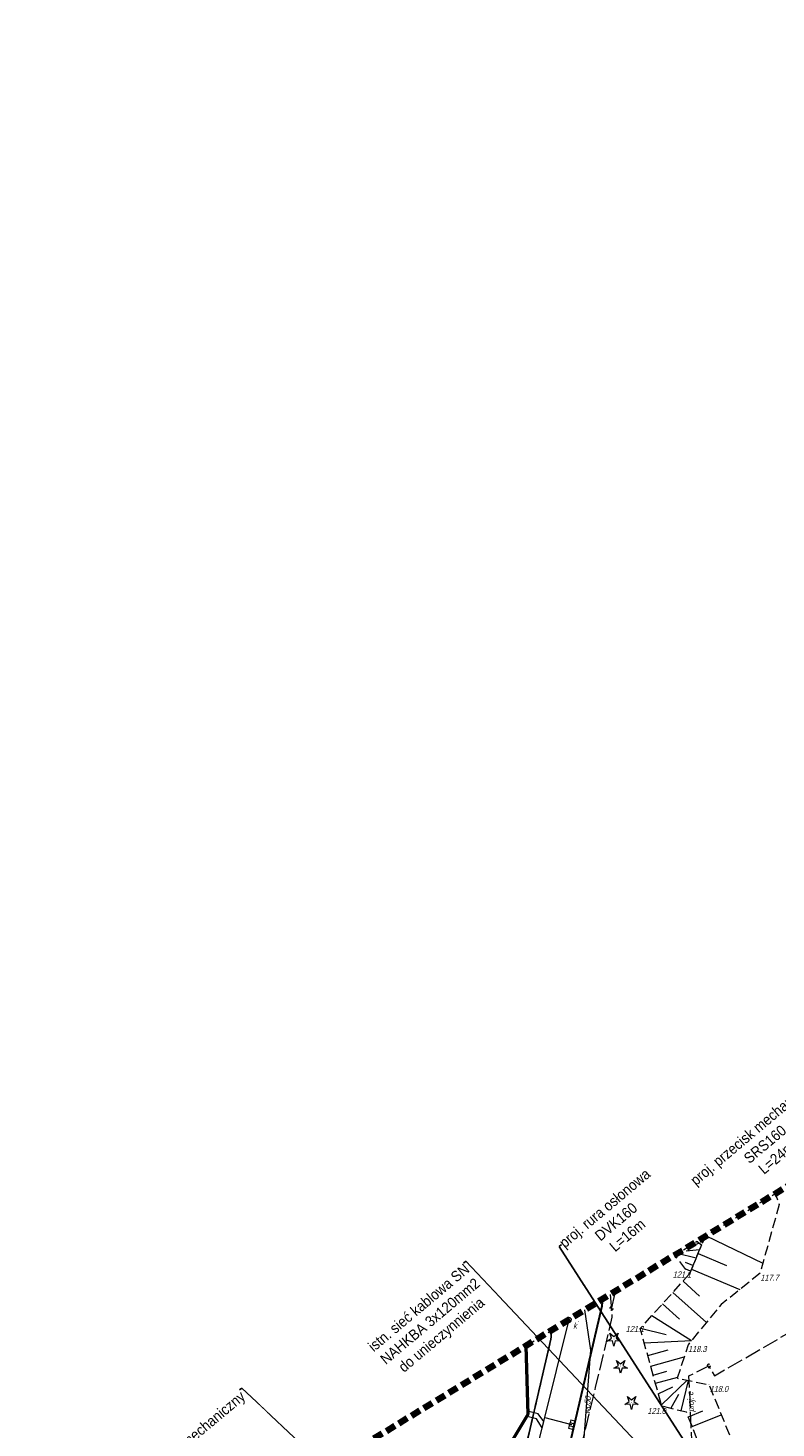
# Model space of a CAD drawing. Extents: x 7463256 to 7464485, y 5957341 to 5958260.
# Tile 225 of 256: x 7464036 to 7464128, y 5957916 to 5958088. Entities that reach past the tile are written whole.
import ezdxf
from ezdxf import colors
from ezdxf.entities.mleader import LeaderData, LeaderLine
from ezdxf.math import Vec2, Vec3

# ---------------------------------------------------------------- set-up
doc = ezdxf.new("R2010")
doc.units = 0
doc.header["$MEASUREMENT"] = 0
for name, pattern in [('1.5_0.5', [2, 1.5, -0.5]), ('4', [1.8, 1.2, -0.6]), ('mz1.0_0.5', [1.5, 1, -0.5]), ('mz1.25_0.5', [1.75, 1.25, -0.5]), ('mz2.0_0.5', [2.5, 2, -0.5])]:
    doc.linetypes.add(name, pattern=pattern)
doc.layers.get('0').update_dxf_attribs({"color": 2, "linetype": 'CONTINUOUS', "lineweight": 5})
for name, color, linetype in [('000 Inne (niezydentyfikowane)', 7, 'CONTINUOUS'), ('312-Budynek (powierzchnia)', 7, 'CONTINUOUS'), ('drzewo iglaste (punkt)', 7, 'CONTINUOUS'), ('jezdnia (powierzchnia)', 7, 'CONTINUOUS'), ('kratka ściekowa (punkt)', 7, 'CONTINUOUS'), ('krawężnik (linia)', 7, 'CONTINUOUS'), ('Obszar opracowania', 7, 'CONTINUOUS'), ('przewód elektroenergetyczny - projektowany lub w budowie (linia) - ob. projektowany', 7, 'CONTINUOUS'), ('przewód elektroenergetyczny - projektowany lub w budowie (linia) - ob. projektowany-Atr1', 7, 'CONTINUOUS'), ('przewód kanalizacyjny (linia)', 7, 'CONTINUOUS'), ('przewód wodociągowy (linia)', 7, 'CONTINUOUS'), ('przewód wodociągowy (linia)-Atr1', 7, 'CONTINUOUS'), ('Punkt budynku', 7, 'CONTINUOUS'), ('punkt o określonej wysokości (sieć kanalizacyjna)', 7, 'CONTINUOUS'), ('punkt wysokościowy naturalny', 7, 'CONTINUOUS'), ('punkt wysokościowy naturalny-Atr2', 7, 'CONTINUOUS'), ('skarpa nieumocniona (powierzchnia)', 7, 'CONTINUOUS'), ('studzienka okrągła - przewód kanalizacyjny (punkt)', 7, 'CONTINUOUS'), ('studzienka okrągła - przewód kanalizacyjny (punkt)-Atr17', 7, 'CONTINUOUS'), ('trawnik (powierzchnia)', 7, 'CONTINUOUS'), ('urządzenie techniczne projektowane lub w budowie (sieć elektroenergetyczna) - punkt - ob. projektowany', 7, 'CONTINUOUS'), ('właz okrągły - siec kanalizacyjna (punkt)', 7, 'CONTINUOUS')]:
    doc.layers.add(name, color=color, linetype=linetype)
doc.layers.add('OBMBS-21-18876-opis proj', color=1, linetype='CONTINUOUS', lineweight=18)
doc.styles.get("Standard").update_dxf_attribs({"font": 'txt', "width": 0.75})

# ---------------------------------------------------------------- blocks, each defined once
blk = doc.blocks.new('PW01')
at = {"linetype": 'Continuous', "lineweight": 13}
h = blk.add_hatch(color=0, dxfattribs=at)
edge = h.paths.add_edge_path()
edge.add_arc((0, 0), 0.045, 0, 360)
blk = doc.blocks.new('US22')
at = {"color": 0, "linetype": 'Continuous', "lineweight": 13}
blk.add_circle((0, 0), 0.25, dxfattribs=at)
blk = doc.blocks.new('US15')
at = {"color": 0, "linetype": 'Continuous', "lineweight": 13}
blk.add_circle((0, 0), 0.25, dxfattribs=at)
blk = doc.blocks.new('US05')
at = {"color": 0, "linetype": 'Continuous', "lineweight": 13}
for p, q in [((-0.525, -0.25), (-0.525, 0.25)), ((-0.525, 0.25), (-0.175, 0.25)), ((-0.175, -0.25), (-0.175, 0.25)), ((-0.175, 0.25), (0.175, 0.25)), ((0.175, -0.25), (0.175, 0.25)), ((0.175, 0.25), (0.525, 0.25)), ((0.525, -0.25), (0.525, 0.25)), ((-0.525, -0.25), (-0.175, -0.25)), ((-0.175, -0.25), (0.175, -0.25)), ((0.175, -0.25), (0.525, -0.25))]:
    blk.add_line(p, q, dxfattribs=at)
blk = doc.blocks.new('OP011')
at = {"linetype": 'Continuous', "lineweight": 13}
h = blk.add_hatch(color=0, dxfattribs=at)
edge = h.paths.add_edge_path()
edge.add_arc((0, 0), 0.05, 0, 360)
at = {"color": 0, "linetype": 'Continuous', "lineweight": 13}
for p, q in [((-0.828, -0.268), (-0.283, 0.093)), ((-0.283, 0.093), (-0.512, 0.706)), ((-0.512, 0.706), (0, 0.299)), ((0, 0.299), (0.512, 0.706)), ((0.512, 0.706), (0.283, 0.093)), ((0.283, 0.093), (0.828, -0.268)), ((-0.175, -0.24), (-0.828, -0.268)), ((0, -0.87), (-0.175, -0.24)), ((0.175, -0.24), (0, -0.87)), ((0.828, -0.268), (0.175, -0.24))]:
    blk.add_line(p, q, dxfattribs=at)
blk = doc.blocks.new('US01P')
at = {"color": 0, "linetype": 'Continuous', "lineweight": 13}
for points in [[(0.082, 0.181), (0.072, 0.186), (0.034, 0.197), (-0.006, 0.2), (-0.046, 0.194), (-0.084, 0.182), (-0.118, 0.161), (-0.148, 0.135), (-0.172, 0.103), (-0.189, 0.066), (-0.198, 0.028), (-0.2, -0.001)], [(-0.082, -0.182), (-0.061, -0.191), (-0.022, -0.199), (0.018, -0.199), (0.057, -0.192), (0.094, -0.177), (0.127, -0.155), (0.155, -0.126), (0.177, -0.093), (0.192, -0.056), (0.199, -0.016), (0.2, 0)]]:
    blk.add_lwpolyline(points, dxfattribs=at)
blk = doc.blocks.new('PUNKTBUD')
at = {"color": 0}
blk.add_circle((0, 0), 0.045, dxfattribs=at)

msp = doc.modelspace()

# ---------------------------------------------------------------- linework, layer by layer
at = {"layer": '000 Inne (niezydentyfikowane)', "color": 7, "linetype": 'Continuous', "lineweight": 13}
for p, q in [((7464127.362, 5957944.959), (7464127.47, 5957944.96)), ((7464123.283, 5957942.471), (7464123.59, 5957942.49)), ((7464118.12, 5957938.92), (7464116.55, 5957938.364)), ((7464118.97, 5957939.84), (7464125.93, 5957936.49)), ((7464117.73, 5957937.1), (7464115.38, 5957937.651)), ((7464118.14, 5957938.1), (7464116.51, 5957937.93)), ((7464117.96, 5957937.65), (7464121.45, 5957936.19)), ((7464117.34, 5957936.18), (7464116.43, 5957936.56)), ((7464117.05, 5957935.49), (7464116.45, 5957935.74)), ((7464117.16, 5957935.74), (7464123.11, 5957933.25)), ((7464116.12, 5957934.27), (7464118.14, 5957932.44)), ((7464116.92, 5957935.17), (7464116.9, 5957935.17)), ((7464114.87, 5957932.89), (7464118.98, 5957929.18)), ((7464113.6, 5957931.49), (7464115.69, 5957929.6)), ((7464112.29, 5957930.03), (7464117.15, 5957926.96)), ((7464110.9, 5957928.49), (7464114.03, 5957927.73)), ((7464111.34, 5957926.71), (7464117.15, 5957926.96)), ((7464111.78, 5957925.13), (7464114.29, 5957925.83)), ((7464112.14, 5957923.83), (7464116.26, 5957924.97)), ((7464112.45, 5957922.73), (7464114.14, 5957923.2)), ((7464112.73, 5957921.73), (7464115.46, 5957922.48)), ((7464113.46, 5957919.08), (7464116.61, 5957922.1)), ((7464115.87, 5957918.33), (7464116.79, 5957922.07)), ((7464113.08, 5957920.45), (7464114.85, 5957921.27)), ((7464114.63, 5957918.63), (7464115.62, 5957920.37)), ((7464116.77, 5957917.62), (7464118.55, 5957918.33)), ((7464117.24, 5957916.42), (7464120.82, 5957917.84))]:
    msp.add_line(p, q, dxfattribs=at)
at = {"layer": '312-Budynek (powierzchnia)', "color": 7, "linetype": 'Continuous', "lineweight": 50, "flags": 128}
for points in [[(7464096.817, 5957926.328), (7464097.05, 5957917.91)], [(7464097.05, 5957917.91), (7464092.21, 5957909.84)]]:
    msp.add_lwpolyline(points, dxfattribs=at)
at = {"layer": 'jezdnia (powierzchnia)', "color": 7, "linetype": '1.5_0.5', "lineweight": 18, "flags": 128}
for points in [[(7464056.84, 5957884.92), (7464061.78, 5957883.33), (7464062.55, 5957885.25), (7464063.39, 5957886.39), (7464064.43, 5957887.35), (7464065.91, 5957888.36), (7464066.88, 5957888.94), (7464080.28, 5957897.01), (7464082.18, 5957897.86), (7464089.18, 5957899.11), (7464091.34, 5957899.76), (7464091.46, 5957899.8), (7464093.28, 5957900.71), (7464094.01, 5957901.18), (7464098.55, 5957904.7), (7464099.89, 5957906.18), (7464100.35, 5957907.02), (7464100.84, 5957908.41), (7464106.19, 5957931.24), (7464106.253, 5957932.084)], [(7464085.75, 5957905.18), (7464088.7, 5957904.44), (7464090.19, 5957904.65), (7464090.47, 5957904.71), (7464090.75, 5957904.79), (7464091.03, 5957904.87), (7464091.31, 5957904.96), (7464091.58, 5957905.06), (7464091.85, 5957905.17), (7464092.11, 5957905.29), (7464092.37, 5957905.42), (7464092.63, 5957905.56), (7464092.88, 5957905.7), (7464093.13, 5957905.86), (7464093.37, 5957906.02), (7464093.6, 5957906.19), (7464093.83, 5957906.37), (7464094.05, 5957906.57), (7464094.25, 5957906.79), (7464094.45, 5957907.01), (7464094.64, 5957907.24), (7464094.81, 5957907.48), (7464094.98, 5957907.73), (7464095.13, 5957907.98), (7464095.27, 5957908.24), (7464095.4, 5957908.51), (7464095.52, 5957908.78), (7464095.63, 5957909.06), (7464095.72, 5957909.34), (7464095.8, 5957909.63), (7464099.88, 5957927.13), (7464099.92, 5957927.43), (7464099.93, 5957928.07), (7464099.907, 5957928.213)]]:
    msp.add_lwpolyline(points, dxfattribs=at)
at = {"layer": 'krawężnik (linia)', "color": 7, "linetype": 'Continuous', "lineweight": 30, "flags": 128}
msp.add_lwpolyline([(7464100.84, 5957908.41), (7464106.19, 5957931.24), (7464106.253, 5957932.084)], dxfattribs=at)
at = {"layer": 'krawężnik (linia)', "color": 7, "linetype": 'Continuous', "lineweight": 25, "flags": 128}
msp.add_lwpolyline([(7464095.8, 5957909.63), (7464099.88, 5957927.13), (7464099.92, 5957927.43), (7464099.93, 5957928.07), (7464099.907, 5957928.213)], dxfattribs=at)
at = {"layer": 'Obszar opracowania', "color": 132, "linetype": '4', "lineweight": 200, "flags": 128}
msp.add_lwpolyline([(7463648.63, 5957598.42), (7463381.17, 5957559), (7463352.31, 5957567.45), (7463255.88, 5957568.85), (7463280.41, 5957340.9), (7463468.95, 5957378.08), (7463536.66, 5957509.53), (7463626.95, 5957460.4), (7463653.5, 5957411.27), (7463734.5, 5957471.02), (7463879.22, 5957698.07), (7464314.97, 5957939.96), (7464470.72, 5957945.23), (7464483.34, 5958244.06), (7464262.86, 5958260.06), (7464240.11, 5958013.73), (7463789.91, 5957739.13), (7463712.41, 5957593.35)], close=True, dxfattribs=at)
at = {"layer": 'przewód elektroenergetyczny - projektowany lub w budowie (linia) - ob. projektowany', "color": 1, "linetype": 'mz2.0_0.5', "lineweight": 18, "flags": 128}
for points in [[(7464107.175, 5957932.646), (7464107.32, 5957930.73), (7464107.38, 5957929.83), (7464105.34, 5957921.23), (7464103.53, 5957913.68), (7464101.91, 5957906.76), (7464113.3, 5957906.76), (7464118.68, 5957909.84), (7464120.31, 5957908.36), (7464117.23, 5957913.75), (7464116.85, 5957922.64), (7464119.28, 5957923.86), (7464119.98, 5957922.64), (7464134.09, 5957930.81), (7464134.05, 5957931.99), (7464135.65, 5957929.11), (7464137.81, 5957925.46), (7464140.59, 5957918.19)], [(7464107.34, 5957930.84), (7464107.79, 5957932.78), (7464107.687, 5957932.958)]]:
    msp.add_lwpolyline(points, dxfattribs=at)
at = {"layer": 'przewód kanalizacyjny (linia)', "color": 34, "linetype": 'Continuous', "lineweight": 18, "flags": 128}
for points in [[(7464095.77, 5957904.1), (7464098.81, 5957916.26), (7464099, 5957917.02), (7464102.13, 5957929.56), (7464102.126, 5957929.566)], [(7464102.13, 5957929.56), (7464102.104, 5957929.553)], [(7464102.13, 5957929.56), (7464102.129, 5957929.568)], [(7464099, 5957917.02), (7464098.33, 5957917.97), (7464097.16, 5957918.27)], [(7464098.81, 5957916.26), (7464098.1, 5957917.35), (7464096.95, 5957917.63)], [(7464099.12, 5957917.52), (7464102.43, 5957916.66)]]:
    msp.add_lwpolyline(points, dxfattribs=at)
at = {"layer": 'przewód wodociągowy (linia)', "color": 5, "linetype": 'Continuous', "lineweight": 18, "flags": 128}
msp.add_lwpolyline([(7464057.66, 5957868.47), (7464059.15, 5957869.31), (7464061.66, 5957879.46), (7464064.92, 5957888.02), (7464067.51, 5957888.76), (7464077.78, 5957894.23), (7464086.9, 5957898.72), (7464094.43, 5957904.57), (7464102.01, 5957909.52), (7464103.85, 5957913.4), (7464104.8, 5957925.79), (7464104.058, 5957930.745)], dxfattribs=at)
at = {"layer": 'skarpa nieumocniona (powierzchnia)', "color": 7, "linetype": 'mz1.25_0.5', "lineweight": 18, "flags": 128}
for points in [[(7464127.93, 5957943.68), (7464125.58, 5957935.23), (7464120.81, 5957931.41), (7464116.74, 5957926.46), (7464115.41, 5957922.34), (7464119.31, 5957921.57), (7464122.91, 5957912.71), (7464119.6, 5957904.82), (7464113.14, 5957899.33), (7464102.39, 5957894.48), (7464092.09, 5957889.49), (7464090.54, 5957892.38), (7464096.29, 5957894.54), (7464103.28, 5957899.76), (7464114.61, 5957905.93), (7464118.77, 5957912.57), (7464116.55, 5957918.16), (7464113.51, 5957918.91), (7464110.86, 5957928.45), (7464116.91, 5957935.15), (7464118.4, 5957938.71), (7464118.93, 5957939.82), (7464127.45, 5957945.01)], [(7464117.85, 5957939.13), (7464118.4, 5957938.71), (7464116.91, 5957935.15), (7464115.1, 5957937.48), (7464117.87, 5957939.17)]]:
    msp.add_lwpolyline(points, close=True, dxfattribs=at)
at = {"layer": 'trawnik (powierzchnia)', "color": 7, "linetype": 'mz1.0_0.5', "lineweight": 18, "flags": 128}
msp.add_lwpolyline([(7464099.93, 5957928.07), (7464099.92, 5957927.43), (7464099.88, 5957927.13), (7464095.8, 5957909.63), (7464095.72, 5957909.34), (7464095.63, 5957909.06), (7464095.52, 5957908.78), (7464095.4, 5957908.51), (7464095.27, 5957908.24), (7464095.13, 5957907.98), (7464094.98, 5957907.73), (7464094.81, 5957907.48), (7464094.64, 5957907.24), (7464094.45, 5957907.01), (7464094.25, 5957906.79), (7464094.05, 5957906.57), (7464093.83, 5957906.37), (7464093.6, 5957906.19), (7464093.37, 5957906.02), (7464093.13, 5957905.86), (7464092.88, 5957905.7), (7464092.63, 5957905.56), (7464092.37, 5957905.42), (7464092.11, 5957905.29), (7464091.85, 5957905.17), (7464091.58, 5957905.06), (7464091.31, 5957904.96), (7464091.03, 5957904.87), (7464090.75, 5957904.79), (7464090.47, 5957904.71), (7464090.19, 5957904.65), (7464088.7, 5957904.44), (7464085.75, 5957905.18), (7464088.97, 5957905.57), (7464089.14, 5957906.17), (7464092.7, 5957906.75), (7464092.21, 5957909.84), (7464097.05, 5957917.91), (7464096.82, 5957926.33), (7464099.91, 5957928.21)], close=True, dxfattribs=at)

# ---------------------------------------------------------------- block references
at = {"layer": 'drzewo iglaste (punkt)', "color": 94, "linetype": 'Continuous', "lineweight": 13}
for p in [(7464107.62, 5957927.16), (7464108.45, 5957923.83), (7464109.79, 5957919.39)]:
    msp.add_blockref('OP011', p, dxfattribs=at)
at = {"layer": 'kratka ściekowa (punkt)', "color": 7, "linetype": 'Continuous', "lineweight": 18, "rotation": 254.476}
msp.add_blockref('US05', (7464102.43, 5957916.66), dxfattribs=at)
at = {"layer": 'Punkt budynku', "color": 5, "linetype": 'Continuous', "lineweight": 18}
msp.add_blockref('PUNKTBUD', (7464097.05, 5957917.91), dxfattribs=at)
at = {"layer": 'punkt o określonej wysokości (sieć kanalizacyjna)', "color": 34, "linetype": 'Continuous', "lineweight": 13}
for p, rotation in [((7464102.04, 5957929.2), 75.985), ((7464102.15, 5957916.73), 345.435), ((7464102.43, 5957916.66), 254.476)]:
    msp.add_blockref('PW01', p, dxfattribs=dict(at, rotation=rotation))
for p in [(7464102.13, 5957929.56), (7464103.29, 5957929.33)]:
    msp.add_blockref('PW01', p, dxfattribs=at)
at = {"layer": 'punkt wysokościowy naturalny', "color": 7, "linetype": 'Continuous', "lineweight": 13}
for p in [(7464116.91, 5957935.15), (7464125.58, 5957935.23), (7464110.86, 5957928.45), (7464116.74, 5957926.46), (7464119.31, 5957921.57), (7464113.51, 5957918.91)]:
    msp.add_blockref('PW01', p, dxfattribs=at)
at = {"layer": 'studzienka okrągła - przewód kanalizacyjny (punkt)', "color": 34, "linetype": 'Continuous', "lineweight": 18}
msp.add_blockref('US15', (7464102.13, 5957929.56), dxfattribs=at)
at = {"layer": 'urządzenie techniczne projektowane lub w budowie (sieć elektroenergetyczna) - punkt - ob. projektowany', "color": 1, "linetype": 'Continuous', "lineweight": 18}
for p in [(7464107.32, 5957930.92), (7464119.28, 5957923.86)]:
    msp.add_blockref('US01P', p, dxfattribs=at)
at = {"layer": 'właz okrągły - siec kanalizacyjna (punkt)', "color": 7, "linetype": 'Continuous', "lineweight": 18}
msp.add_blockref('US22', (7464102.13, 5957929.56), dxfattribs=at)

# ---------------------------------------------------------------- texts
at = {"layer": 'przewód elektroenergetyczny - projektowany lub w budowie (linia) - ob. projektowany-Atr1', "color": 1, "oblique": 15, "width": 0.72}
msp.add_text('proj. e', height=0.75, rotation=92.47, dxfattribs=at).set_placement((7464117.48, 5957918.2))
at = {"layer": 'przewód wodociągowy (linia)-Atr1', "color": 5, "oblique": 15, "width": 0.72}
msp.add_text('wo50', height=0.75, rotation=85.61, dxfattribs=at).set_placement((7464104.65, 5957917.92))
at = {"layer": 'punkt wysokościowy naturalny-Atr2', "color": 7, "oblique": 15, "width": 0.72}
for s, p in [('121.1', (7464114.85, 5957934.71)), ('117.7', (7464125.61, 5957934.32)), ('121.1', (7464109.06, 5957928.02)), ('118.3', (7464116.73, 5957925.56)), ('118.0', (7464119.39, 5957920.65)), ('121.0', (7464111.73, 5957917.95))]:
    msp.add_text(s, height=0.75, dxfattribs=at).set_placement(p)
at = {"layer": 'studzienka okrągła - przewód kanalizacyjny (punkt)-Atr17', "color": 34, "oblique": 15, "width": 0.72}
msp.add_text('k', height=0.75, dxfattribs=at).set_placement((7464102.61, 5957928.43))

# ---------------------------------------------------------------- next in the draw order: leaders
at = {"layer": 'OBMBS-21-18876-opis proj', "lineweight": 20}
ml = msp.add_multileader_mtext('Standard', dxfattribs=at)
ml.set_content('\\pxqc;{\\W0.9;\\fArial|b0|i0|c238|p34;proj. rura osłonowa DVK160\\PL=16m}', color=256)
ml.set_leader_properties()
ml.build(insert=Vec2(0, 0))
ml.multileader.update_dxf_attribs({"has_text_frame": 1, "text_right_attachment_type": 0, "dogleg_length": 0.36, "arrow_head_size": 1.3})
ctx = ml.context
ctx.base_point, ctx.char_height, ctx.arrow_head_size, ctx.landing_gap_size, ctx.plane_origin, ctx.plane_x_axis, ctx.plane_y_axis = Vec3(7464101.172, 5957938.748, -10.8), 1.3, 1.3, 0.09, Vec3(7464130.847, 5958036.104, -10.8), Vec3(0.765565, 0.6433586), Vec3(-0.6433586, 0.765565)
ctx.right_attachment = 0
notes = []
notes.append((ctx, [(0, (1, 1, 0), (7464100.896, 5957938.517, -10.8), (0.765565, 0.6433586), 0.36, [(0, [(7464122.779, 5957904.547, -10.8)], 0, [])])]))
ctx.mtext.insert, ctx.mtext.text_direction, ctx.mtext.rotation, ctx.mtext.width, ctx.mtext.defined_height, ctx.mtext.alignment, ctx.mtext.flow_direction = Vec3(7464106.069, 5957943.727, -10.8), Vec3(0.765565, 0.6433586), 0.6988773, 15.23904, 27.692, 2, 5
ctx.mtext.has_bg_fill, ctx.mtext.bg_color, ctx.mtext.bg_scale_factor, ctx.mtext.bg_transparency, ctx.mtext.use_window_bg_color = 1, -1023410167, 1.5, 0, 1
for ctx, leaders in notes:
    for number, flags, end, landing, length, lines in leaders:
        leader = LeaderData()
        leader.index, (leader.has_last_leader_line, leader.has_dogleg_vector, leader.attachment_direction) = number, flags
        leader.last_leader_point, leader.dogleg_vector, leader.dogleg_length = Vec3(end), Vec3(landing), length
        for number, points, colour, breaks in lines:
            line = LeaderLine()
            line.index, line.vertices, line.color, line.breaks = number, Vec3.list(points), colors.encode_raw_color(colour), breaks
            leader.lines.append(line)
        ctx.leaders.append(leader)

# ---------------------------------------------------------------- next in the draw order: leaders
ml = msp.add_multileader_mtext('Standard', dxfattribs=at)
ml.set_content('\\pxqc;{\\W0.9;\\fArial|b0|i0|c238|p34;proj. przecisk mechaniczny SRS160\\PL=24m}', color=256)
ml.set_leader_properties()
ml.build(insert=Vec2(0, 0))
ml.multileader.update_dxf_attribs({"has_text_frame": 1, "text_right_attachment_type": 0, "dogleg_length": 0.36, "arrow_head_size": 1.3})
ctx = ml.context
ctx.base_point, ctx.char_height, ctx.arrow_head_size, ctx.landing_gap_size, ctx.plane_origin, ctx.plane_x_axis, ctx.plane_y_axis = Vec3(7464117.342, 5957946.31, -10.8), 1.3, 1.3, 0.09, Vec3(7464127.536, 5958056.286, -10.8), Vec3(0.765565, 0.6433586), Vec3(-0.6433586, 0.765565)
ctx.right_attachment, ctx.text_align_type = 0, 2
notes = []
notes.append((ctx, [(0, (1, 1, 0), (7464132.181, 5957959.8, -10.8), (-0.765565, -0.6433586), 0.36, [(0, [(7464156.134, 5957941.441, -10.8)], 0, [])])]))
ctx.mtext.insert, ctx.mtext.text_direction, ctx.mtext.rotation, ctx.mtext.width, ctx.mtext.defined_height, ctx.mtext.alignment, ctx.mtext.flow_direction = Vec3(7464124.373, 5957953.238, -10.8), Vec3(0.765565, 0.6433586), 0.6988773, 20.43589, 27.692, 2, 5
ctx.mtext.has_bg_fill, ctx.mtext.bg_color, ctx.mtext.bg_scale_factor, ctx.mtext.bg_transparency, ctx.mtext.use_window_bg_color = 1, -1023410167, 1.5, 0, 1
at = {"layer": 'OBMBS-21-18876-opis proj', "color": 6, "lineweight": 20}
ml = msp.add_multileader_mtext('Standard', dxfattribs=at)
ml.set_content('\\pxqc;{\\W0.9;\\fArial|b0|i0|c238|p34;\\C6;istn. sieć kablowa SN\\PNAHKBA 3x120mm2\\Pdo unieczynnienia}', color=256)
ml.set_leader_properties()
ml.build(insert=Vec2(0, 0))
ml.multileader.update_dxf_attribs({"has_text_frame": 1, "text_right_attachment_type": 0, "dogleg_length": 0.36, "arrow_head_size": 1.3})
ctx = ml.context
ctx.base_point, ctx.char_height, ctx.arrow_head_size, ctx.landing_gap_size, ctx.plane_origin, ctx.plane_x_axis, ctx.plane_y_axis = Vec3(7464077.841, 5957925.885), 1.3, 1.3, 0.09, Vec3(7464109.921, 5958033.801), Vec3(0.765565, 0.6433586), Vec3(-0.6433586, 0.765565)
ctx.right_attachment, ctx.text_align_type = 0, 2
notes.append((ctx, [(0, (1, 1, 0), (7464089.412, 5957936.723), (-0.765565, -0.6433586), 0.36, [(0, [(7464124.4, 5957899.69)], 0, [])])]))
ctx.mtext.insert, ctx.mtext.text_direction, ctx.mtext.rotation, ctx.mtext.width, ctx.mtext.defined_height, ctx.mtext.alignment, ctx.mtext.flow_direction = Vec3(7464083.215, 5957931.514), Vec3(0.765565, 0.6433586), 0.6988773, 15.92296, 27.692, 2, 5
ctx.mtext.has_bg_fill, ctx.mtext.bg_color, ctx.mtext.bg_scale_factor, ctx.mtext.bg_transparency, ctx.mtext.use_window_bg_color = 1, -1023410167, 1.5, 0, 1
for ctx, leaders in notes:
    for number, flags, end, landing, length, lines in leaders:
        leader = LeaderData()
        leader.index, (leader.has_last_leader_line, leader.has_dogleg_vector, leader.attachment_direction) = number, flags
        leader.last_leader_point, leader.dogleg_vector, leader.dogleg_length = Vec3(end), Vec3(landing), length
        for number, points, colour, breaks in lines:
            line = LeaderLine()
            line.index, line.vertices, line.color, line.breaks = number, Vec3.list(points), colors.encode_raw_color(colour), breaks
            leader.lines.append(line)
        ctx.leaders.append(leader)

# ---------------------------------------------------------------- next in the draw order: leaders
at = {"layer": 'OBMBS-21-18876-opis proj', "lineweight": 20}
ml = msp.add_multileader_mtext('Standard', dxfattribs=at)
ml.set_content('\\pxqc;{\\W0.9;\\fArial|b0|i0|c238|p34;proj. przecisk mechaniczny SRS160\\PL=16m}', color=256)
ml.set_leader_properties()
ml.build(insert=Vec2(0, 0))
ml.multileader.update_dxf_attribs({"has_text_frame": 1, "text_right_attachment_type": 0, "dogleg_length": 0.36, "arrow_head_size": 1.3})
ctx = ml.context
ctx.base_point, ctx.char_height, ctx.arrow_head_size, ctx.landing_gap_size, ctx.plane_origin, ctx.plane_x_axis, ctx.plane_y_axis = Vec3(7464046.991, 5957907.735, -10.8), 1.3, 1.3, 0.09, Vec3(7464103.939, 5957982.765, -10.8), Vec3(0.765565, 0.6433586), Vec3(-0.6433586, 0.765565)
ctx.right_attachment, ctx.text_align_type = 0, 2
notes = []
notes.append((ctx, [(0, (1, 1, 0), (7464061.907, 5957921.133, -10.8), (-0.765565, -0.6433586), 0.36, [(0, [(7464096.13, 5957888.906, -10.8)], 0, [])])]))
ctx.mtext.insert, ctx.mtext.text_direction, ctx.mtext.rotation, ctx.mtext.width, ctx.mtext.defined_height, ctx.mtext.alignment, ctx.mtext.flow_direction = Vec3(7464054.099, 5957914.571, -10.8), Vec3(0.765565, 0.6433586), 0.6988773, 19.94305, 27.692, 2, 5
ctx.mtext.has_bg_fill, ctx.mtext.bg_color, ctx.mtext.bg_scale_factor, ctx.mtext.bg_transparency, ctx.mtext.use_window_bg_color = 1, -1023410167, 1.5, 0, 1
for ctx, leaders in notes:
    for number, flags, end, landing, length, lines in leaders:
        leader = LeaderData()
        leader.index, (leader.has_last_leader_line, leader.has_dogleg_vector, leader.attachment_direction) = number, flags
        leader.last_leader_point, leader.dogleg_vector, leader.dogleg_length = Vec3(end), Vec3(landing), length
        for number, points, colour, breaks in lines:
            line = LeaderLine()
            line.index, line.vertices, line.color, line.breaks = number, Vec3.list(points), colors.encode_raw_color(colour), breaks
            leader.lines.append(line)
        ctx.leaders.append(leader)

doc.saveas('drawing.dxf')
